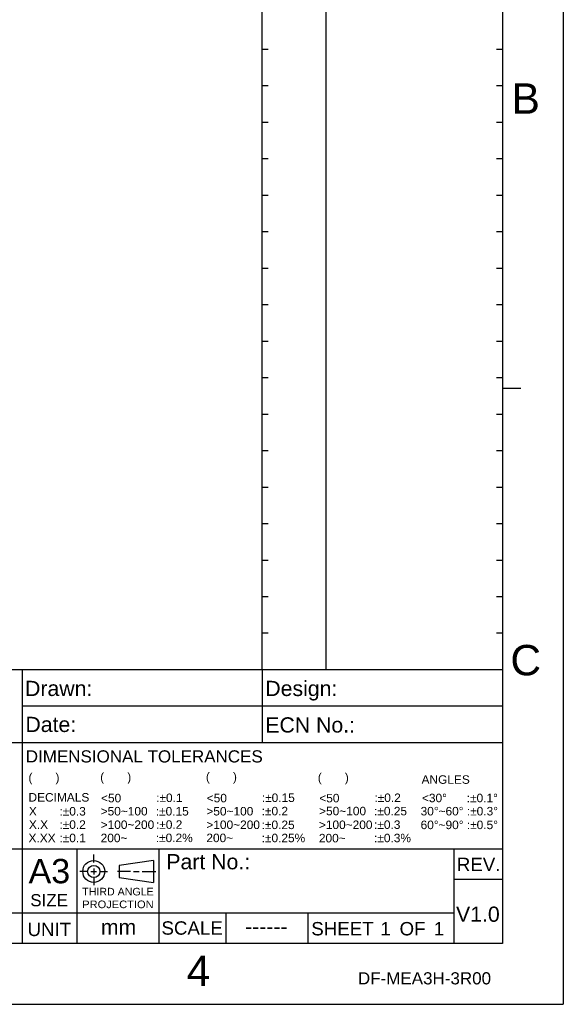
# Model space of a CAD drawing. Header units: millimetres. Extents: x -95 to 535, y -111 to 334.
# Tile 16 of 17: x 401 to 535, y -111 to 132. Entities that reach past the tile are written whole.
import ezdxf
from ezdxf.enums import TextEntityAlignment as Align

# ---------------------------------------------------------------- set-up
doc = ezdxf.new("R2010")
doc.units = ezdxf.units.MM
doc.header["$LTSCALE"] = 23.1
doc.layers.get('0').update_dxf_attribs({"linetype": 'CONTINUOUS'})
doc.layers.add('DIM', color=6, linetype='CONTINUOUS')
doc.layers.add('DRAWING FRAME', color=1, linetype='CONTINUOUS')
doc.styles.add('ARIAL', font='ARIAL.TTF')

msp = doc.modelspace()

# ---------------------------------------------------------------- linework, layer by layer
at = {"layer": 'DRAWING FRAME', "color": 4}
for p in [(535.4447, 334.3981), (535.4447, 334.3981), (-94.5553, -111.1019)]:
    msp.add_line(p, (535.4447, -111.1019), dxfattribs=at)
at = {"layer": 'DRAWING FRAME', "color": 3}
for p, q in [((461.1947, -28.6019), (461.1947, 319.3981)), ((476.9447, -28.6019), (476.9447, 319.3981)), ((520.4447, 319.3981), (520.4447, -96.1019)), ((462.6947, 124.3981), (461.1947, 124.3981)), ((520.4447, 124.3981), (518.9447, 124.3981)), ((462.6947, 115.3981), (461.1947, 115.3981)), ((520.4447, 115.3981), (518.9447, 115.3981)), ((462.6947, 106.3981), (461.1947, 106.3981)), ((520.4447, 106.3981), (518.9447, 106.3981)), ((462.6947, 97.3981), (461.1947, 97.3981)), ((520.4447, 97.3981), (518.9447, 97.3981)), ((462.6947, 88.3981), (461.1947, 88.3981)), ((520.4447, 88.3981), (518.9447, 88.3981)), ((462.6947, 79.3981), (461.1947, 79.3981)), ((520.4447, 79.3981), (518.9447, 79.3981)), ((462.6947, 70.3981), (461.1947, 70.3981)), ((520.4447, 70.3981), (518.9447, 70.3981)), ((462.6947, 61.3981), (461.1947, 61.3981)), ((520.4447, 61.3981), (518.9447, 61.3981)), ((462.6947, 52.3981), (461.1947, 52.3981)), ((520.4447, 52.3981), (518.9447, 52.3981)), ((462.6947, 43.3981), (461.1947, 43.3981)), ((520.4447, 43.3981), (518.9447, 43.3981)), ((520.4447, 40.8981), (524.9447, 40.8981)), ((520.4447, 40.8981), (524.9447, 40.8981)), ((462.6947, 34.3981), (461.1947, 34.3981)), ((520.4447, 34.3981), (518.9447, 34.3981)), ((462.6947, 25.3981), (461.1947, 25.3981)), ((520.4447, 25.3981), (518.9447, 25.3981)), ((462.6947, 16.3981), (461.1947, 16.3981)), ((520.4447, 16.3981), (518.9447, 16.3981)), ((462.6947, 7.3981), (461.1947, 7.3981)), ((520.4447, 7.3981), (518.9447, 7.3981)), ((462.6947, -1.6019), (461.1947, -1.6019)), ((520.4447, -1.6019), (518.9447, -1.6019)), ((462.6947, -10.6019), (461.1947, -10.6019)), ((520.4447, -10.6019), (518.9447, -10.6019)), ((462.6947, -19.6019), (461.1947, -19.6019)), ((520.4447, -19.6019), (518.9447, -19.6019)), ((520.4447, -28.6019), (292.4447, -28.6019)), ((401.9447, -28.6019), (401.9447, -72.8519)), ((461.1947, -28.6019), (461.1947, -46.6019)), ((520.4447, -37.6019), (401.9447, -37.6019)), ((520.4447, -46.6019), (292.4447, -46.6019)), ((520.4447, -72.8519), (292.4447, -72.8519)), ((401.9447, -72.8519), (401.9447, -96.1019)), ((415.4447, -72.8519), (415.4447, -96.1019)), ((435.6947, -72.8519), (435.6947, -96.1019)), ((508.4447, -72.8519), (508.4447, -96.1019)), ((520.4447, -80.3519), (508.4447, -80.3519)), ((508.4447, -88.6019), (292.4447, -88.6019)), ((452.1947, -88.6019), (452.1947, -96.1019)), ((472.4447, -88.6019), (472.4447, -96.1019)), ((520.4447, -96.1019), (-79.5553, -96.1019))]:
    msp.add_line(p, q, dxfattribs=at)
at = {"layer": 'DRAWING FRAME', "color": 1}
for p, q in [((419.6341, -76.1558), (419.6341, -74.1758)), ((419.6341, -77.6067), (419.6341, -79.0467)), ((434.3341, -75.6267), (425.9341, -76.8267)), ((425.9341, -76.8267), (425.9341, -79.8267)), ((434.3341, -75.6267), (434.3341, -81.0267)), ((418.1941, -78.3267), (416.2141, -78.3267)), ((418.9141, -78.3267), (420.3541, -78.3267)), ((419.6341, -79.7667), (419.6341, -81.7467)), ((421.0741, -78.3267), (423.0541, -78.3267)), ((428.6848, -78.3267), (425.4939, -78.3267)), ((425.9341, -79.8267), (434.3341, -81.0267)), ((429.4048, -78.3267), (430.8448, -78.3267)), ((431.5648, -78.3267), (434.9142, -78.3267))]:
    msp.add_line(p, q, dxfattribs=at)
for radius in [2.7, 1.5]:
    msp.add_circle((419.6341, -78.3267), radius, dxfattribs=at)

# ---------------------------------------------------------------- texts
at = {"color": 1, "linetype": 'Continuous', "style": 'ARIAL'}
for s, p in [('(       )', (403.5274, -56.2204)), ('(       )', (421.2262, -56.0905)), ('(       )', (447.2957, -56.0301)), ('(       )', (474.8874, -56.2068)), ('ANGLES  ', (500.4889, -56.7148)), ('DECIMALS', (403.5472, -61.1009)), ('<50', (421.4351, -61.2828)), (':%%p0.1', (435.0307, -61.2167)), ('<50', (447.5046, -61.2832)), (':%%p0.15', (461.091, -61.1984)), ('<50', (475.2595, -61.2906)), (':%%p0.2', (488.8597, -61.2055)), ('<30%%d      :%%p0.1%%d', (500.5877, -61.2629)), ('X', (403.6435, -64.5285)), (':%%p0.3', (411.1728, -64.5444)), ('>50~100', (421.3423, -64.5228)), (':%%p0.15', (434.9379, -64.5414)), ('>50~100', (447.4118, -64.5287)), (':%%p0.2', (461.05, -64.4959)), ('>50~100', (475.2186, -64.4843)), (':%%p0.25', (488.7669, -64.5029)), ('30%%d~60%%d :%%p0.3%%d', (500.2488, -64.5168)), (':%%p0.2', (411.1728, -67.8263)), (':%%p0.2', (434.9802, -67.8222)), (':%%p0.3', (488.7669, -67.8411)), ('X.X', (403.6435, -67.8322)), ('>100~200', (421.3423, -67.8478)), ('>100~200', (447.4118, -67.867)), (':%%p0.25', (461.05, -67.886)), ('>100~200', (475.1667, -67.8744)), ('60%%d~90%%d :%%p0.5%%d', (500.2488, -67.8954)), ('X.XX', (403.5489, -71.1453)), (':%%p0.1', (411.1728, -71.1229)), ('200~', (421.3423, -71.1248)), (':%%p0.2%', (434.9379, -71.1001)), ('200~', (447.4118, -71.1081)), (':%%p0.25%', (461.05, -71.1271)), ('200~', (475.1667, -71.1674)), (':%%p0.3%', (488.7669, -71.1342))]:
    msp.add_text(s, height=2.1, dxfattribs=at).set_placement(p)
at = {"layer": 'DIM', "style": 'ARIAL'}
for s, height, p in [('V1.0', 3.75, (508.9901, -90.7499)), ('mm', 3.75, (421.3875, -93.9306)), ('mm', 3.75, (421.3875, -93.9306)), ('------', 3.75, (456.966, -93.7596)), ('------', 3.75, (456.966, -93.7596)), ('1', 3.3, (490.3323, -94.1037)), ('1', 3.3, (490.3323, -94.1037)), ('1', 3.3, (503.4927, -94.1037)), ('1', 3.3, (503.4927, -94.1037))]:
    msp.add_text(s, height=height, dxfattribs=at).set_placement(p)
at = {"layer": 'DRAWING FRAME', "color": 1, "style": 'ARIAL'}
for s, p in [('B', (526.1821, 112.2911)), ('C', (526.1821, -26.2089)), ('4', (445.4536, -102.845))]:
    msp.add_text(s, height=7.5, dxfattribs=at).set_placement(p, align=Align.MIDDLE)
for s, height, p in [('Drawn:', 3.75, (402.7018, -35.0669)), ('Design:', 3.75, (461.9518, -35.0669)), ('Date:', 3.75, (402.7891, -43.944)), ('ECN No.:', 3.75, (461.9518, -44.0669)), ('DIMENSIONAL TOLERANCES', 3, (402.8721, -51.4553)), ('A3', 6, (403.5667, -81.2443)), ('Part No.:', 3.75, (437.5417, -77.8054)), ('REV.', 3.3, (509.1853, -78.2423)), ('SIZE', 3, (403.9784, -86.924)), ('UNIT', 3.3, (403.3087, -94.276)), ('SCALE', 3.3, (436.3422, -93.9323)), ('SHEET     OF', 3.3, (473.2884, -94.1037))]:
    msp.add_text(s, height=height, dxfattribs=at).set_placement(p)
at = {"layer": 'DRAWING FRAME', "color": 1, "linetype": 'ByBlock', "style": 'ARIAL'}
for s, width, p, p2 in [('THIRD ANGLE', 1.000794, (416.7929, -84.2488), (434.4173, -84.2488)), ('PROJECTION', 1.044018, (416.7929, -87.3868), (434.4174, -87.3868))]:
    msp.add_text(s, height=1.875, dxfattribs=dict(at, width=width)).set_placement(p, p2, align=Align.FIT)
at = {"layer": 'DRAWING FRAME', "style": 'ARIAL'}
msp.add_text('DF-MEA3H-3R00', height=3, dxfattribs=at).set_placement((484.7946, -106.1885))

doc.saveas('drawing.dxf')
